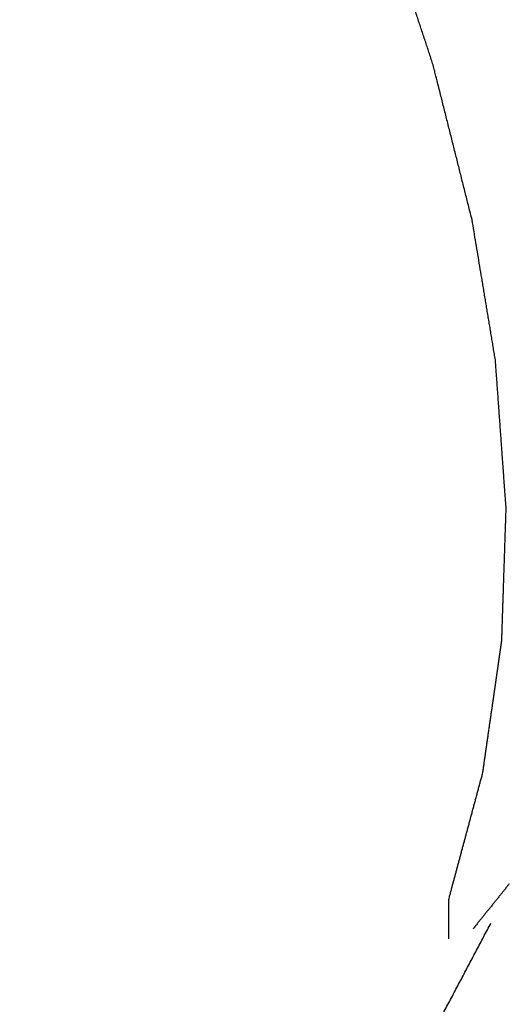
# Model space of a CAD drawing. Header units: millimetres. Extents: x -516 to 517, y -558 to 558.
# Tile 199 of 256: x 498.06 to 499.56, y -497.24 to -494.21. Entities that reach past the tile are written whole.
import ezdxf

# ---------------------------------------------------------------- set-up
doc = ezdxf.new("R2010")
doc.units = ezdxf.units.MM
doc.layers.add('Tressé - Pouf', color=7, linetype='Continuous', true_color=0x000000)

msp = doc.modelspace()

# ---------------------------------------------------------------- linework, layer by layer
at = {"layer": 'Tressé - Pouf', "color": 18, "lineweight": -3, "true_color": 0x000000}
for points, knots in [([(499.3755, -497.0347), (499.3756, -496.9727), (499.3757, -496.9106), (499.4275, -496.718), (499.4792, -496.5254), (499.5084, -496.3226), (499.5376, -496.1199), (499.5443, -495.917), (499.551, -495.7141), (499.5347, -495.4866), (499.5183, -495.259), (499.4827, -495.0441), (499.447, -494.8291), (499.3871, -494.5902), (499.3271, -494.3513), (499.2505, -494.1193), (499.1738, -493.8872), (499.0703, -493.6309), (498.9668, -493.3745), (498.8556, -493.1383), (498.7444, -492.9021), (498.6069, -492.6439), (498.4695, -492.3857), (498.1678, -491.8947), (497.8662, -491.4036), (497.6514, -491.2544), (497.4365, -491.1052), (497.3047, -490.7655), (497.1729, -490.4258), (496.7612, -489.8948), (496.3496, -489.3638), (496.6123, -488.8574), (496.875, -488.3511), (497.1665, -487.6987), (497.458, -487.0464), (497.5334, -486.4556), (497.6089, -485.8647), (498.196, -485.2952), (498.7832, -484.7256), (498.3783, -484.3893), (497.9734, -484.053), (498.535, -483.6951), (499.0967, -483.3372), (498.7521, -482.6726), (498.4075, -482.0081), (498.9771, -481.2748), (499.5466, -480.5415), (499.0624, -480.1699), (498.5781, -479.7983), (498.752, -479.4346), (498.9258, -479.0708)], [0, 0, 0, 1, 1, 2, 2, 3, 3, 4, 4, 5, 5, 6, 6, 7, 7, 8, 8, 9, 9, 10, 10, 11, 11, 12, 12, 13, 13, 14, 14, 15, 15, 16, 16, 17, 17, 18, 18, 19, 19, 20, 20, 21, 21, 22, 22, 23, 23, 24, 24, 25, 25, 25]), ([(499.5607, -496.8655), (499.5059, -496.9337), (499.4512, -497.002), (499.4511, -497.0021), (499.451, -497.0023)], [13.7591444, 13.7591444, 13.7591444, 14, 14, 14.0001653, 14.0001653, 14.0001653]), ([(498.3628, -498.7166), (498.4955, -498.5696), (498.6282, -498.4226), (498.8154, -498.1486), (499.0027, -497.8745), (499.1373, -497.6504), (499.272, -497.4263), (499.3882, -497.2061), (499.5044, -496.986)], [6.841432, 6.841432, 6.841432, 7, 7, 8, 8, 9, 9, 9.996934, 9.996934, 9.996934])]:
    msp.add_open_spline(points, degree=2, knots=knots, dxfattribs=at)

doc.saveas('drawing.dxf')
